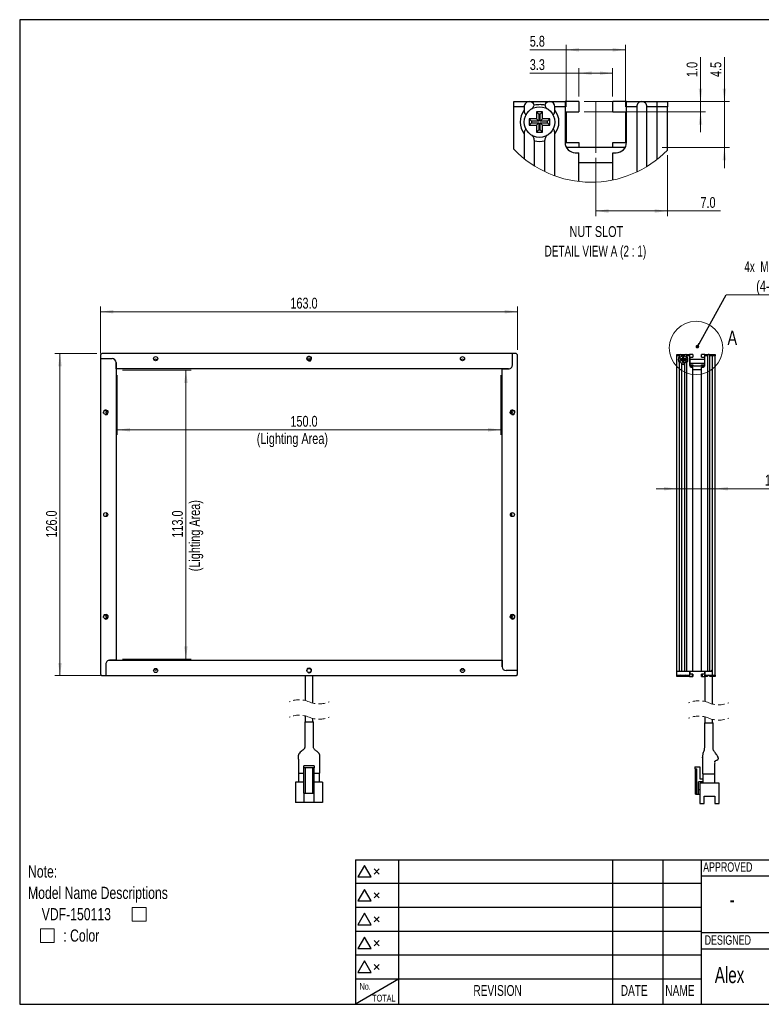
# Model space of a CAD drawing. Header units: millimetres. Extents: x 6 to 294, y 6 to 202.
# Tile 1 of 4: x 6 to 151, y 6 to 199. Entities that reach past the tile are written whole.
import ezdxf

# ---------------------------------------------------------------- set-up
doc = ezdxf.new("R2010")
doc.units = ezdxf.units.MM
doc.linetypes.add('CENTERX2', pattern=[20.32, 12.7, -2.54, 2.54, -2.54])
doc.linetypes.add('HIDDEN', pattern=[1.905, 1.27, -0.635])
doc.styles.add('SLDTEXTSTYLE0', font='TXT', dxfattribs={"width": 0.75})
doc.styles.add('SLDTEXTSTYLE1', font='TXT', dxfattribs={"width": 0.7})
doc.styles.add('SLDTEXTSTYLE6', font='TXT', dxfattribs={"width": 0.683333})
doc.styles.add('SLDTEXTSTYLE7', font='TXT', dxfattribs={"width": 0.690476})
doc.dimstyles.new('SLDDIMSTYLE0', dxfattribs={"dimtxt": 2.116667, "dimasz": 2.5, "dimexe": 0, "dimexo": 0.0625, "dimgap": 0.529167, "dimtad": 1, "dimdec": 1, "dimlfac": 2, "dimrnd": 1e-09, "dimzin": 4, "dimdsep": 46, "dimtxsty": 'SLDTEXTSTYLE0', "dimsah": 1, "dimcen": 0.09, "dimadec": 0, "dimazin": 1, "dimtfac": 1, "dimtdec": 1, "dimtofl": 0, "dimtmove": 0, "dimatfit": 3, "dimfxl": 1, "dimfrac": 2, "dimtolj": 1, "dimtzin": 12, "dimarcsym": 0})
doc.dimstyles.new('SLDDIMSTYLE1', dxfattribs={"dimtxt": 2.116667, "dimasz": 2.5, "dimexe": 0, "dimexo": 0.0625, "dimgap": 0.529167, "dimtad": 1, "dimdec": 1, "dimlfac": 2, "dimrnd": 1e-09, "dimzin": 4, "dimdsep": 46, "dimtxsty": 'SLDTEXTSTYLE0', "dimsah": 1, "dimcen": 0.09, "dimadec": 0, "dimazin": 1, "dimtfac": 1, "dimtdec": 1, "dimtmove": 0, "dimatfit": 0, "dimfxl": 1, "dimfrac": 2, "dimtolj": 1, "dimtzin": 12, "dimarcsym": 0})
doc.dimstyles.new('SLDDIMSTYLE2', dxfattribs={"dimtxt": 0.18, "dimasz": 0.7, "dimexe": 0, "dimexo": 0.0625, "dimgap": 0, "dimtad": 0, "dimtih": 1, "dimtoh": 1, "dimdec": 0, "dimrnd": 1e-09, "dimzin": 0, "dimdsep": 46, "dimtxsty": 'Standard', "dimblk1": 'DOT', "dimblk2": 'DOT', "dimsah": 1, "dimcen": 0.09, "dimadec": 0, "dimazin": 0, "dimtfac": 0.7, "dimtdec": 0, "dimtofl": 0, "dimtmove": 0, "dimatfit": 3, "dimldrblk": 'DOT', "dimfxl": 1, "dimfrac": 2, "dimtolj": 1, "dimtzin": 0, "dimarcsym": 0})
doc.dimstyles.new('SLDDIMSTYLE4', dxfattribs={"dimtxt": 2.116667, "dimasz": 2.5, "dimexe": 0, "dimexo": 0.0625, "dimgap": 0.529167, "dimtad": 1, "dimdec": 1, "dimlfac": 0.5, "dimrnd": 1e-09, "dimzin": 12, "dimdsep": 46, "dimtxsty": 'SLDTEXTSTYLE0', "dimsah": 1, "dimcen": 0.09, "dimadec": 0, "dimazin": 3, "dimtfac": 1, "dimtdec": 1, "dimtofl": 0, "dimtmove": 0, "dimatfit": 3, "dimfxl": 1, "dimfrac": 2, "dimtolj": 1, "dimtzin": 12, "dimarcsym": 0})
doc.dimstyles.new('SLDDIMSTYLE5', dxfattribs={"dimtxt": 2.116667, "dimasz": 2.5, "dimexe": 0, "dimexo": 0.0625, "dimgap": 0.529167, "dimtad": 1, "dimdec": 1, "dimlfac": 0.5, "dimrnd": 1e-09, "dimzin": 4, "dimdsep": 46, "dimtxsty": 'SLDTEXTSTYLE0', "dimsah": 1, "dimcen": 0.09, "dimadec": 0, "dimazin": 1, "dimtfac": 1, "dimtdec": 1, "dimtofl": 0, "dimtmove": 0, "dimatfit": 3, "dimfxl": 1, "dimfrac": 2, "dimtolj": 1, "dimtzin": 12, "dimarcsym": 0})
doc.dimstyles.new('SLDDIMSTYLE6', dxfattribs={"dimtxt": 2.116667, "dimasz": 2.5, "dimexe": 0, "dimexo": 0.0625, "dimgap": 0.529167, "dimtad": 1, "dimdec": 1, "dimlfac": 0.5, "dimrnd": 1e-09, "dimzin": 12, "dimdsep": 46, "dimtxsty": 'SLDTEXTSTYLE0', "dimsah": 1, "dimcen": 0.09, "dimadec": 0, "dimazin": 3, "dimtfac": 1, "dimtdec": 1, "dimtmove": 0, "dimatfit": 0, "dimfxl": 1, "dimfrac": 2, "dimtolj": 1, "dimtzin": 12, "dimarcsym": 0})
doc.dimstyles.new('SLDDIMSTYLE7', dxfattribs={"dimtxt": 2.116667, "dimasz": 2.5, "dimexe": 0, "dimexo": 0.0625, "dimgap": 0.529167, "dimtad": 1, "dimdec": 1, "dimlfac": 0.5, "dimrnd": 1e-09, "dimzin": 4, "dimdsep": 46, "dimtxsty": 'SLDTEXTSTYLE0', "dimsah": 1, "dimcen": 0.09, "dimadec": 0, "dimazin": 1, "dimtfac": 1, "dimtdec": 1, "dimtmove": 0, "dimatfit": 0, "dimfxl": 1, "dimfrac": 2, "dimtolj": 1, "dimtzin": 12, "dimarcsym": 0})

# ---------------------------------------------------------------- blocks, each defined once
blk = doc.blocks.new('SW_SYMBOL_AWLD_SQR')
at = {"color": 0, "linetype": 'Continuous', "lineweight": 0}
for p, q in [((1600, 1600), (0, 1600)), ((0, 1600), (0, 0)), ((1600, 0), (1600, 1600)), ((0, 0), (1600, 0))]:
    blk.add_line(p, q, dxfattribs=at)
blk = doc.blocks.new('SW_NOTE_1')
at = {"color": 0, "linetype": 'Continuous', "lineweight": 0, "xscale": 0.0016898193, "yscale": 0.0016898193, "zscale": 0.0016898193}
for p in [(20.38, -7.85), (2.44, -12.03)]:
    blk.add_blockref('SW_SYMBOL_AWLD_SQR', p, dxfattribs=at)
at = {"color": 0, "linetype": 'Continuous', "lineweight": 0, "attachment_point": 1, "style": 'SLDTEXTSTYLE0'}
for s, insert, char_height in [('Note:', (0, 3.07), 2.381), ('Model Name Descriptions', (0, -1.11), 2.3813), ('VDF-150113', (2.68, -5.28), 2.381), (': Color', (6.9, -9.46), 2.381)]:
    blk.add_mtext(s, dxfattribs=dict(at, insert=insert, char_height=char_height))
blk = doc.blocks.new('_D')
at = {"color": 7, "linetype": 'Continuous', "lineweight": 18}
for p, q in [((24.98, 129.49), (24.98, 117.82)), ((99.98, 129.49), (99.98, 117.82)), ((99.98, 118.82), (24.98, 118.82))]:
    blk.add_line(p, q, dxfattribs=at)
for points in [[(24.98, 118.82), (27.48, 118.47), (27.48, 119.17)], [(99.98, 118.82), (97.48, 119.17), (97.48, 118.47)]]:
    blk.add_solid(points, dxfattribs=at)
at = {"color": 7, "linetype": 'Continuous', "lineweight": 18, "attachment_point": 1, "style": 'SLDTEXTSTYLE0'}
for s, insert, char_height in [('150.0', (58.83, 121.55), 2.117), ('(Lighting Area)', (52.25, 118.18), 2.1167)]:
    blk.add_mtext(s, dxfattribs=dict(at, insert=insert, char_height=char_height))
blk = doc.blocks.new('_D_1')
at = {"color": 7, "linetype": 'Continuous', "lineweight": 18}
for p, q in [((25.98, 130.49), (39.4, 130.49)), ((38.4, 130.49), (38.4, 73.99)), ((25.98, 73.99), (39.4, 73.99))]:
    blk.add_line(p, q, dxfattribs=at)
for points in [[(38.4, 130.49), (38.05, 127.99), (38.75, 127.99)], [(38.4, 73.99), (38.75, 76.49), (38.05, 76.49)]]:
    blk.add_solid(points, dxfattribs=at)
at = {"color": 7, "linetype": 'Continuous', "lineweight": 18, "attachment_point": 1, "rotation": 90, "style": 'SLDTEXTSTYLE0'}
for s, insert, char_height in [('(Lighting Area)', (39.04, 91.15), 2.1167), ('113.0', (35.68, 97.73), 2.117)]:
    blk.add_mtext(s, dxfattribs=dict(at, insert=insert, char_height=char_height))
blk = doc.blocks.new('_D_2')
at = {"color": 7, "linetype": 'Continuous', "lineweight": 18}
for p, q in [((21.73, 133.74), (21.73, 142.92)), ((103.23, 134.49), (103.23, 142.92)), ((21.73, 141.92), (103.23, 141.92))]:
    blk.add_line(p, q, dxfattribs=at)
for points in [[(21.73, 141.92), (24.23, 141.57), (24.23, 142.27)], [(103.23, 141.92), (100.73, 142.27), (100.73, 141.57)]]:
    blk.add_solid(points, dxfattribs=at)
at = {"color": 7, "linetype": 'Continuous', "lineweight": 18, "insert": (58.83, 144.65), "char_height": 2.117, "attachment_point": 1, "style": 'SLDTEXTSTYLE0'}
blk.add_mtext('163.0', dxfattribs=at)
blk = doc.blocks.new('_D_3')
at = {"color": 7, "linetype": 'Continuous', "lineweight": 18}
for p, q in [((20.98, 133.74), (12.78, 133.74)), ((13.78, 133.74), (13.78, 70.74)), ((21.73, 70.74), (12.78, 70.74))]:
    blk.add_line(p, q, dxfattribs=at)
for points in [[(13.78, 133.74), (13.43, 131.24), (14.13, 131.24)], [(13.78, 70.74), (14.13, 73.24), (13.43, 73.24)]]:
    blk.add_solid(points, dxfattribs=at)
at = {"color": 7, "linetype": 'Continuous', "lineweight": 18, "insert": (11.05, 97.73), "char_height": 2.117, "attachment_point": 1, "rotation": 90, "style": 'SLDTEXTSTYLE0'}
blk.add_mtext('126.0', dxfattribs=at)
blk = doc.blocks.new('_D_4')
at = {"color": 7, "linetype": 'Continuous', "lineweight": 18}
for p, q in [((134.36, 107.3), (130.36, 107.3)), ((141.86, 107.3), (134.36, 107.3)), ((141.86, 107.3), (157.07, 107.3))]:
    blk.add_line(p, q, dxfattribs=at)
for points in [[(134.36, 107.3), (131.86, 107.65), (131.86, 106.95)], [(141.86, 107.3), (144.36, 106.95), (144.36, 107.65)]]:
    blk.add_solid(points, dxfattribs=at)
at = {"color": 7, "linetype": 'Continuous', "lineweight": 18, "insert": (151.59, 110.03), "char_height": 2.117, "attachment_point": 1, "style": 'SLDTEXTSTYLE0'}
blk.add_mtext('15.0', dxfattribs=at)
blk = doc.blocks.new('SW_NOTE_3')
at = {"color": 0, "linetype": 'Continuous', "lineweight": 0}
blk.add_line((20.62, 0), (0, 0), dxfattribs=at)
at = {"color": 0, "linetype": 'Continuous', "lineweight": 0, "attachment_point": 2}
for s, insert, char_height, style in [('4x  M3 Nut Slot', (10.17, 6.6), 2.1167, 'SLDTEXTSTYLE6'), ('(4-Sides)', (10.19, 2.78), 2.117, 'SLDTEXTSTYLE0')]:
    blk.add_mtext(s, dxfattribs=dict(at, insert=insert, char_height=char_height, style=style))
blk = doc.blocks.new('_DOT')
at = {"color": 0, "linetype": 'ByBlock', "lineweight": -2}
blk.add_line((-0.5, 0), (-1, 0), dxfattribs=at)
at = {"color": 0, "linetype": 'ByBlock', "const_width": 0.5}
blk.add_lwpolyline([(-0.25, 0, 1), (0.25, 0, 1)], format="xyb", close=True, dxfattribs=at)
blk = doc.blocks.new('_D_10')
at = {"color": 7, "linetype": 'Continuous', "lineweight": 18}
for p, q in [((112.73, 193.15), (105.63, 193.15)), ((112.73, 182.02), (112.73, 194.15)), ((112.73, 193.15), (124.33, 193.15)), ((124.33, 182.02), (124.33, 194.15))]:
    blk.add_line(p, q, dxfattribs=at)
for points in [[(112.73, 193.15), (115.23, 192.8), (115.23, 193.5)], [(124.33, 193.15), (121.83, 193.5), (121.83, 192.8)]]:
    blk.add_solid(points, dxfattribs=at)
at = {"color": 7, "linetype": 'Continuous', "lineweight": 18, "insert": (105.63, 195.88), "char_height": 2.117, "attachment_point": 1, "style": 'SLDTEXTSTYLE0'}
blk.add_mtext('5.8', dxfattribs=at)
blk = doc.blocks.new('_D_11')
at = {"color": 7, "linetype": 'Continuous', "lineweight": 18}
for p, q in [((115.23, 184.02), (115.23, 189.58)), ((121.83, 184.02), (121.83, 189.58)), ((115.23, 188.58), (105.63, 188.58)), ((115.23, 188.58), (121.83, 188.58))]:
    blk.add_line(p, q, dxfattribs=at)
for points in [[(115.23, 188.58), (117.73, 188.23), (117.73, 188.93)], [(121.83, 188.58), (119.33, 188.93), (119.33, 188.23)]]:
    blk.add_solid(points, dxfattribs=at)
at = {"color": 7, "linetype": 'Continuous', "lineweight": 18, "insert": (105.63, 191.31), "char_height": 2.117, "attachment_point": 1, "style": 'SLDTEXTSTYLE0'}
blk.add_mtext('3.3', dxfattribs=at)
blk = doc.blocks.new('_D_12')
at = {"color": 7, "linetype": 'Continuous', "lineweight": 18}
for p, q in [((118.53, 172.02), (118.53, 160.62)), ((132.53, 172.52), (132.53, 160.62)), ((118.53, 161.62), (132.53, 161.62)), ((132.53, 161.62), (142.9, 161.62))]:
    blk.add_line(p, q, dxfattribs=at)
for points in [[(118.53, 161.62), (121.03, 161.27), (121.03, 161.97)], [(132.53, 161.62), (130.03, 161.97), (130.03, 161.27)]]:
    blk.add_solid(points, dxfattribs=at)
at = {"color": 7, "linetype": 'Continuous', "lineweight": 18, "insert": (139, 164.35), "char_height": 2.117, "attachment_point": 1, "style": 'SLDTEXTSTYLE0'}
blk.add_mtext('7.0', dxfattribs=at)
blk = doc.blocks.new('_D_13')
at = {"color": 7, "linetype": 'Continuous', "lineweight": 18}
for p, q in [((143.68, 183.02), (143.68, 191.74)), ((116.23, 183.02), (144.68, 183.02)), ((143.68, 183.02), (143.68, 174.02)), ((131.53, 174.02), (144.68, 174.02)), ((143.68, 174.02), (143.68, 170.02))]:
    blk.add_line(p, q, dxfattribs=at)
for points in [[(143.68, 183.02), (144.03, 185.52), (143.33, 185.52)], [(143.68, 174.02), (143.33, 171.52), (144.03, 171.52)]]:
    blk.add_solid(points, dxfattribs=at)
at = {"color": 7, "linetype": 'Continuous', "lineweight": 18, "insert": (140.96, 187.83), "char_height": 2.117, "attachment_point": 1, "rotation": 90, "style": 'SLDTEXTSTYLE0'}
blk.add_mtext('4.5', dxfattribs=at)
blk = doc.blocks.new('_D_14')
at = {"color": 7, "linetype": 'Continuous', "lineweight": 18}
for p, q in [((139.01, 183.02), (139.01, 191.74)), ((116.23, 183.02), (140.01, 183.02)), ((139.01, 183.02), (139.01, 181.02)), ((116.23, 181.02), (140.01, 181.02)), ((139.01, 181.02), (139.01, 177.02))]:
    blk.add_line(p, q, dxfattribs=at)
for points in [[(139.01, 183.02), (139.36, 185.52), (138.66, 185.52)], [(139.01, 181.02), (138.66, 178.52), (139.36, 178.52)]]:
    blk.add_solid(points, dxfattribs=at)
at = {"color": 7, "linetype": 'Continuous', "lineweight": 18, "insert": (136.29, 187.83), "char_height": 2.117, "attachment_point": 1, "rotation": 90, "style": 'SLDTEXTSTYLE0'}
blk.add_mtext('1.0', dxfattribs=at)
blk = doc.blocks.new('SW_NOTE_4')
at = {"color": 0, "linetype": 'Continuous', "lineweight": 18, "attachment_point": 2}
for s, insert, char_height, style in [('NUT SLOT', (6.09, 2.73), 2.117, 'SLDTEXTSTYLE0'), ('DETAIL VIEW A (2 : 1)', (5.9, -1.09), 2.1167, 'SLDTEXTSTYLE7')]:
    blk.add_mtext(s, dxfattribs=dict(at, insert=insert, char_height=char_height, style=style))

msp = doc.modelspace()

# ---------------------------------------------------------------- linework, layer by layer
at = {"color": 7, "linetype": 'Continuous', "lineweight": 25}
for p, q in [((5.901, 199.039), (5.901, 6.453)), ((291.144, 199.039), (5.901, 199.039)), ((102.534, 183.021), (105.534, 183.021)), ((102.534, 182.021), (102.534, 183.021)), ((105.534, 183.021), (109.534, 183.021)), ((109.534, 183.021), (112.534, 183.021)), ((112.534, 183.021), (112.534, 182.021)), ((115.234, 183.021), (112.534, 183.021)), ((115.234, 183.021), (115.234, 181.021)), ((121.834, 181.021), (121.834, 183.021)), ((124.534, 183.021), (121.834, 183.021)), ((124.534, 183.021), (127.534, 183.021)), ((124.534, 182.021), (124.534, 183.021)), ((127.534, 183.021), (130.534, 183.021)), ((130.534, 183.021), (132.534, 183.021)), ((130.534, 182.021), (130.534, 183.021)), ((132.534, 183.021), (132.534, 182.021)), ((102.534, 173.688), (102.534, 182.021)), ((104.534, 182.021), (102.534, 182.021)), ((104.534, 182.021), (104.534, 181.354)), ((110.534, 181.354), (110.534, 182.021)), ((112.534, 182.021), (110.534, 182.021)), ((112.534, 182.021), (112.534, 175.021)), ((126.534, 182.021), (124.534, 182.021)), ((124.534, 175.021), (124.534, 182.021)), ((126.534, 182.021), (126.534, 169.252)), ((128.534, 170.333), (128.534, 182.021)), ((130.534, 182.021), (128.534, 182.021)), ((132.534, 182.021), (130.534, 182.021)), ((130.534, 171.725), (130.534, 182.021)), ((132.534, 173.518), (132.534, 182.021)), ((106.934, 179.621), (105.534, 179.621)), ((105.534, 179.621), (105.534, 178.421)), ((105.979, 179.176), (105.534, 179.621)), ((105.979, 179.176), (105.979, 178.866)), ((107.379, 179.176), (105.979, 179.176)), ((108.134, 181.021), (106.934, 181.021)), ((106.934, 181.021), (106.934, 179.621)), ((107.379, 180.576), (106.934, 181.021)), ((107.379, 179.176), (106.934, 179.621)), ((107.689, 180.576), (107.379, 180.576)), ((107.379, 180.576), (107.379, 179.176)), ((107.689, 180.576), (108.134, 181.021)), ((107.689, 179.176), (107.689, 180.576)), ((107.689, 179.176), (108.134, 179.621)), ((109.089, 179.176), (107.689, 179.176)), ((108.134, 179.621), (108.134, 181.021)), ((109.534, 179.621), (108.134, 179.621)), ((109.089, 179.176), (109.534, 179.621)), ((109.089, 178.866), (109.089, 179.176)), ((109.534, 178.421), (109.534, 179.621)), ((112.734, 181.021), (112.734, 175.021)), ((112.734, 181.021), (115.234, 181.021)), ((121.834, 181.021), (124.334, 181.021)), ((124.334, 181.021), (124.334, 175.021)), ((105.979, 178.866), (105.534, 178.421)), ((105.534, 178.421), (106.934, 178.421)), ((105.979, 178.866), (107.379, 178.866)), ((107.379, 178.866), (106.934, 178.421)), ((106.934, 178.421), (106.934, 177.021)), ((107.379, 177.466), (106.934, 177.021)), ((107.379, 178.866), (107.379, 177.466)), ((107.379, 177.466), (107.689, 177.466)), ((107.689, 177.466), (107.689, 178.866)), ((107.689, 178.866), (108.134, 178.421)), ((107.689, 178.866), (109.089, 178.866)), ((107.689, 177.466), (108.134, 177.021)), ((108.134, 177.021), (108.134, 178.421)), ((108.134, 178.421), (109.534, 178.421)), ((109.089, 178.866), (109.534, 178.421)), ((104.534, 176.689), (104.534, 171.856)), ((106.534, 170.434), (106.534, 175.355)), ((106.934, 177.021), (108.134, 177.021)), ((108.534, 175.355), (108.534, 169.33)), ((110.534, 168.49), (110.534, 176.689)), ((112.734, 175.021), (115.234, 175.021)), ((115.234, 175.021), (115.234, 174.021)), ((121.834, 174.021), (115.234, 174.021)), ((121.834, 174.021), (121.834, 175.021)), ((121.834, 175.021), (124.334, 175.021)), ((114.534, 173.021), (115.234, 173.021)), ((115.234, 167.389), (115.234, 173.021)), ((121.834, 167.683), (121.834, 173.021)), ((121.834, 173.021), (122.534, 173.021)), ((121.834, 171.021), (115.234, 171.021)), ((21.981, 133.738), (21.731, 133.488)), ((21.731, 133.488), (21.731, 132.738)), ((102.231, 133.738), (21.981, 133.738)), ((102.981, 133.738), (102.231, 133.738)), ((102.231, 131.488), (102.231, 133.738)), ((103.231, 133.488), (102.981, 133.738)), ((103.231, 71.738), (103.231, 133.488)), ((134.361, 133.552), (135.111, 133.552)), ((134.361, 133.302), (134.361, 133.552)), ((134.361, 71.552), (134.361, 133.302)), ((134.861, 133.302), (134.361, 133.302)), ((134.861, 133.302), (134.861, 133.136)), ((135.111, 133.552), (136.111, 133.552)), ((135.761, 133.052), (135.461, 133.052)), ((135.461, 133.052), (135.461, 132.702)), ((135.572, 132.941), (135.461, 133.052)), ((135.65, 132.941), (135.572, 132.941)), ((135.572, 132.941), (135.572, 132.591)), ((135.65, 132.941), (135.761, 133.052)), ((135.65, 132.591), (135.65, 132.941)), ((135.761, 132.702), (135.761, 133.052)), ((136.111, 133.552), (136.861, 133.552)), ((136.361, 133.136), (136.361, 133.302)), ((136.861, 133.302), (136.361, 133.302)), ((136.861, 133.552), (136.861, 133.302)), ((137.536, 133.552), (136.861, 133.552)), ((136.861, 133.302), (136.861, 131.552)), ((136.911, 133.052), (136.911, 131.552)), ((136.911, 133.052), (137.536, 133.052)), ((137.536, 133.552), (137.536, 133.052)), ((139.186, 133.052), (139.186, 133.552)), ((139.861, 133.552), (139.186, 133.552)), ((139.186, 133.052), (139.811, 133.052)), ((139.811, 133.052), (139.811, 131.552)), ((139.861, 133.552), (140.611, 133.552)), ((139.861, 133.302), (139.861, 133.552)), ((140.361, 133.302), (139.861, 133.302)), ((139.861, 131.552), (139.861, 133.302)), ((140.361, 133.302), (140.361, 71.552)), ((140.611, 133.552), (141.361, 133.552)), ((140.861, 71.552), (140.861, 133.302)), ((141.361, 133.302), (140.861, 133.302)), ((141.361, 133.552), (141.861, 133.552)), ((141.361, 133.302), (141.361, 133.552)), ((141.861, 133.302), (141.361, 133.302)), ((141.361, 70.802), (141.361, 133.302)), ((141.361, 71.952), (141.361, 133.302)), ((141.861, 133.552), (141.861, 133.302)), ((141.861, 70.802), (141.861, 133.302)), ((21.731, 132.738), (23.981, 132.738)), ((21.731, 132.738), (21.731, 70.988)), ((24.731, 131.988), (24.731, 73.738)), ((24.731, 130.738), (24.731, 131.988)), ((134.861, 131.969), (134.861, 71.552)), ((135.461, 132.702), (135.111, 132.702)), ((135.111, 132.702), (135.111, 132.402)), ((135.222, 132.591), (135.111, 132.702)), ((135.222, 132.514), (135.111, 132.402)), ((135.111, 132.402), (135.461, 132.402)), ((135.572, 132.591), (135.222, 132.591)), ((135.222, 132.591), (135.222, 132.514)), ((135.222, 132.514), (135.572, 132.514)), ((135.361, 71.552), (135.361, 131.636)), ((135.572, 132.591), (135.461, 132.702)), ((135.572, 132.514), (135.461, 132.402)), ((135.461, 132.402), (135.461, 132.052)), ((135.572, 132.164), (135.461, 132.052)), ((135.461, 132.052), (135.761, 132.052)), ((135.572, 132.514), (135.572, 132.164)), ((135.572, 132.164), (135.65, 132.164)), ((135.65, 132.591), (135.761, 132.702)), ((136, 132.591), (135.65, 132.591)), ((135.65, 132.164), (135.65, 132.514)), ((135.65, 132.514), (135.761, 132.402)), ((135.65, 132.514), (136, 132.514)), ((135.65, 132.164), (135.761, 132.052)), ((136.111, 132.702), (135.761, 132.702)), ((135.761, 132.052), (135.761, 132.402)), ((135.761, 132.402), (136.111, 132.402)), ((135.861, 131.636), (135.861, 71.552)), ((136, 132.591), (136.111, 132.702)), ((136, 132.514), (136, 132.591)), ((136, 132.514), (136.111, 132.402)), ((136.111, 132.402), (136.111, 132.702)), ((136.361, 71.552), (136.361, 131.969)), ((137.536, 132.552), (136.911, 132.552)), ((136.911, 131.552), (137.536, 131.552)), ((137.361, 131.052), (137.536, 131.052)), ((139.186, 132.552), (137.536, 132.552)), ((137.536, 131.552), (137.536, 131.302)), ((139.186, 131.302), (137.536, 131.302)), ((137.536, 71.552), (137.536, 131.052)), ((139.811, 132.552), (139.186, 132.552)), ((139.186, 131.302), (139.186, 131.552)), ((139.186, 131.552), (139.811, 131.552)), ((139.186, 71.552), (139.186, 131.052)), ((139.186, 131.052), (139.361, 131.052)), ((101.481, 130.738), (24.731, 130.738)), ((100.231, 72.488), (100.231, 130.738)), ((100.231, 130.738), (101.481, 130.738)), ((139.186, 130.552), (137.536, 130.552)), ((24.731, 73.738), (23.481, 73.738)), ((23.481, 73.738), (100.231, 73.738)), ((100.231, 73.738), (100.231, 72.488)), ((22.731, 72.988), (22.731, 70.738)), ((103.231, 71.738), (100.981, 71.738)), ((103.231, 70.988), (103.231, 71.738)), ((134.861, 71.552), (134.361, 71.552)), ((134.361, 70.802), (134.361, 71.552)), ((136.861, 71.552), (134.361, 71.552)), ((135.861, 71.552), (135.361, 71.552)), ((137.536, 71.552), (136.361, 71.552)), ((136.861, 71.552), (136.861, 70.802)), ((136.911, 71.552), (136.911, 71.052)), ((139.186, 71.552), (137.536, 71.552)), ((140.361, 71.552), (139.186, 71.552)), ((139.811, 71.552), (139.811, 71.052)), ((141.361, 71.552), (139.861, 71.552)), ((139.861, 71.552), (139.861, 70.802)), ((140.961, 71.552), (140.861, 71.552)), ((140.961, 71.552), (141.361, 71.952)), ((141.361, 70.802), (141.361, 71.552)), ((21.731, 70.988), (21.981, 70.738)), ((21.981, 70.738), (22.731, 70.738)), ((22.731, 70.738), (102.981, 70.738)), ((61.731, 70.738), (61.731, 65.861)), ((63.231, 65.368), (63.231, 70.738)), ((102.981, 70.738), (103.231, 70.988)), ((134.361, 70.802), (135.111, 70.802)), ((134.361, 70.552), (134.361, 70.802)), ((134.861, 70.552), (134.361, 70.552)), ((135.611, 70.552), (134.861, 70.552)), ((135.611, 70.652), (134.882, 70.652)), ((134.961, 70.752), (134.911, 70.702)), ((135.111, 70.802), (136.111, 70.802)), ((136.34, 70.652), (135.611, 70.652)), ((136.361, 70.552), (135.611, 70.552)), ((136.111, 70.802), (136.861, 70.802)), ((136.311, 70.702), (136.261, 70.752)), ((136.861, 70.552), (136.361, 70.552)), ((136.861, 70.802), (136.861, 70.552)), ((136.861, 70.552), (137.361, 70.552)), ((137.361, 71.052), (136.911, 71.052)), ((137.361, 71.052), (137.361, 70.552)), ((137.536, 71.052), (137.361, 71.052)), ((137.361, 70.552), (137.536, 70.552)), ((137.536, 71.052), (137.536, 70.552)), ((139.186, 70.552), (139.186, 71.052)), ((139.361, 71.052), (139.186, 71.052)), ((139.186, 70.552), (139.361, 70.552)), ((139.361, 71.052), (139.361, 70.552)), ((139.811, 71.052), (139.361, 71.052)), ((139.361, 70.552), (139.861, 70.552)), ((139.861, 70.802), (140.611, 70.802)), ((139.861, 70.552), (139.861, 70.802)), ((139.861, 70.552), (139.861, 65.675)), ((140.361, 70.552), (139.861, 70.552)), ((140.611, 70.802), (141.361, 70.802)), ((141.361, 70.552), (140.861, 70.552)), ((141.361, 70.802), (141.861, 70.802)), ((141.361, 70.552), (141.361, 70.802)), ((141.361, 65.183), (141.361, 70.552)), ((141.861, 70.552), (141.361, 70.552)), ((141.861, 70.802), (141.861, 70.552)), ((61.631, 61.692), (63.331, 61.692)), ((61.731, 62.861), (61.731, 61.692)), ((63.231, 61.692), (63.231, 62.368)), ((139.861, 62.675), (139.861, 61.507)), ((141.361, 61.507), (141.361, 62.183)), ((139.761, 61.507), (141.461, 61.507)), ((142.253, 54.215), (142.29, 54.234)), ((63.481, 53.117), (61.481, 53.117)), ((61.481, 52.717), (61.481, 53.117)), ((63.481, 52.717), (61.481, 52.717)), ((61.481, 47.767), (61.481, 52.717)), ((61.731, 52.717), (61.731, 47.767)), ((63.231, 47.767), (63.231, 52.717)), ((63.481, 53.117), (63.481, 52.717)), ((63.481, 47.767), (63.481, 52.717)), ((137.886, 52.932), (137.886, 52.532)), ((137.886, 52.932), (138.886, 52.932)), ((137.886, 52.532), (138.286, 52.532)), ((138.036, 47.582), (138.036, 52.532)), ((138.286, 47.582), (138.286, 52.532)), ((138.886, 52.932), (138.886, 50.582)), ((60.381, 51.692), (60.631, 51.692)), ((60.481, 49.917), (60.481, 51.692)), ((60.631, 51.692), (61.481, 51.692)), ((63.481, 51.692), (64.331, 51.692)), ((64.331, 51.692), (64.581, 51.692)), ((64.481, 51.692), (64.481, 49.917)), ((138.886, 50.582), (139.486, 50.582)), ((139.386, 51.507), (139.636, 51.507)), ((139.486, 51.507), (139.486, 49.732)), ((139.636, 51.507), (141.586, 51.507)), ((141.586, 51.507), (141.836, 51.507)), ((141.736, 51.507), (141.736, 49.732)), ((59.856, 49.917), (59.856, 45.917)), ((61.481, 49.917), (59.856, 49.917)), ((65.106, 49.917), (63.481, 49.917)), ((65.106, 49.917), (65.106, 45.917)), ((139.486, 49.982), (138.636, 49.982)), ((138.636, 47.582), (138.636, 49.982)), ((138.886, 48.382), (138.636, 48.382)), ((138.886, 49.732), (138.886, 45.732)), ((142.636, 49.732), (138.886, 49.732)), ((142.636, 45.732), (142.636, 49.732)), ((61.481, 47.767), (61.731, 47.767)), ((61.481, 47.767), (61.481, 45.917)), ((61.731, 47.767), (63.231, 47.767)), ((63.231, 47.767), (63.481, 47.767)), ((63.481, 45.917), (63.481, 47.767)), ((138.036, 47.582), (138.286, 47.582)), ((138.286, 47.582), (138.636, 47.582)), ((138.636, 47.582), (138.836, 47.582)), ((138.886, 47.632), (138.836, 47.582)), ((139.723, 47.132), (141.798, 47.132)), ((139.723, 45.732), (139.723, 47.132)), ((141.798, 47.132), (141.798, 45.732)), ((61.481, 45.917), (59.856, 45.917)), ((63.481, 45.917), (61.481, 45.917)), ((65.106, 45.917), (63.481, 45.917)), ((138.886, 45.732), (139.723, 45.732)), ((141.798, 45.732), (142.636, 45.732)), ((71.558, 34.72), (71.558, 6.453)), ((71.558, 34.72), (139.144, 34.72)), ((79.944, 34.72), (79.944, 6.453)), ((121.788, 34.72), (121.788, 6.453)), ((131.644, 34.72), (131.644, 6.453)), ((139.144, 34.72), (139.144, 6.453)), ((139.144, 34.72), (291.144, 34.72)), ((73.31, 33.604), (72.016, 31.364)), ((74.603, 31.364), (73.31, 33.604)), ((75.185, 31.93), (76.185, 32.93)), ((75.185, 32.93), (76.185, 31.93)), ((72.016, 31.364), (74.603, 31.364)), ((291.144, 31.52), (139.144, 31.52)), ((79.944, 30.053), (71.558, 30.053)), ((73.31, 28.934), (72.016, 26.694)), ((74.603, 26.694), (73.31, 28.934)), ((91.144, 30.053), (79.944, 30.053)), ((102.344, 30.053), (91.144, 30.053)), ((139.144, 30.053), (102.344, 30.053)), ((75.185, 27.26), (76.185, 28.26)), ((75.185, 28.26), (76.185, 27.26)), ((79.944, 25.386), (71.558, 25.386)), ((72.016, 26.694), (74.603, 26.694)), ((91.144, 25.386), (79.944, 25.386)), ((102.344, 25.386), (91.144, 25.386)), ((139.144, 25.386), (102.344, 25.386)), ((73.31, 24.264), (72.016, 22.024)), ((74.603, 22.024), (73.31, 24.264)), ((75.185, 22.59), (76.185, 23.59)), ((75.185, 23.59), (76.185, 22.59)), ((72.016, 22.024), (74.603, 22.024)), ((79.944, 20.72), (71.558, 20.72)), ((73.31, 19.594), (72.016, 17.354)), ((74.603, 17.354), (73.31, 19.594)), ((91.144, 20.72), (79.944, 20.72)), ((102.344, 20.72), (91.144, 20.72)), ((139.144, 20.72), (102.344, 20.72)), ((163.144, 20.453), (139.144, 20.453)), ((72.016, 17.354), (74.603, 17.354)), ((75.185, 17.92), (76.185, 18.92)), ((75.185, 18.92), (76.185, 17.92)), ((79.944, 16.053), (71.558, 16.053)), ((91.144, 16.053), (79.944, 16.053)), ((102.344, 16.053), (91.144, 16.053)), ((139.144, 16.053), (102.344, 16.053)), ((163.144, 17.253), (139.144, 17.253)), ((73.31, 14.924), (72.016, 12.684)), ((74.603, 12.684), (73.31, 14.924)), ((75.185, 13.25), (76.185, 14.25)), ((75.185, 14.25), (76.185, 13.25)), ((72.016, 12.684), (74.603, 12.684)), ((79.944, 11.386), (71.558, 11.386)), ((79.944, 11.386), (71.558, 6.453)), ((91.144, 11.386), (79.944, 11.386)), ((102.344, 11.386), (91.144, 11.386)), ((139.144, 11.386), (102.344, 11.386)), ((5.901, 6.453), (291.144, 6.453))]:
    msp.add_line(p, q, dxfattribs=at)
at = {"color": 7, "linetype": 'CENTERX2', "lineweight": 18}
msp.add_line((118.534, 183.021), (118.534, 173.021), dxfattribs=at)
at = {"color": 8, "linetype": 'Continuous', "lineweight": 25}
for p, q in [((115.234, 174.021), (112.802, 174.021)), ((124.266, 174.021), (121.834, 174.021)), ((139.811, 131.802), (136.911, 131.802)), ((137.536, 131.302), (136.928, 131.302)), ((139.794, 131.302), (139.186, 131.302))]:
    msp.add_line(p, q, dxfattribs=at)
at = {"color": 7, "linetype": 'Continuous', "lineweight": 0}
for p, q in [((62.847, 132.578), (62.834, 132.591)), ((22.891, 122.604), (22.877, 122.591)), ((102.071, 121.871), (102.084, 121.884)), ((22.891, 82.604), (22.877, 82.591)), ((102.071, 81.871), (102.084, 81.884))]:
    msp.add_line(p, q, dxfattribs=at)
at = {"color": 7, "linetype": 'Continuous', "lineweight": 25}
for centre, radius in [((107.534, 179.021), 3), ((32.481, 132.738), 0.4), ((62.481, 132.738), 0.4), ((92.481, 132.738), 0.4), ((135.611, 132.552), 0.75), ((22.731, 122.238), 0.4), ((102.231, 122.238), 0.4), ((22.731, 102.238), 0.4), ((102.231, 102.238), 0.4), ((22.731, 82.238), 0.4), ((102.231, 82.238), 0.4), ((32.481, 71.738), 0.4), ((62.481, 71.738), 0.4), ((92.481, 71.738), 0.4)]:
    msp.add_circle(centre, radius, dxfattribs=at)
at = {"color": 7, "linetype": 'Continuous', "lineweight": 18}
msp.add_circle((138.132, 134.833), 5.223, dxfattribs=at)
at = {"color": 7, "linetype": 'Continuous', "lineweight": 25}
for centre, radius, start, end in [((105.534, 182.021), 1, 89.9997, 180.00041), ((105.534, 182.021), 1, 18.57778, 90.0003), ((109.534, 182.021), 1, 89.99952, 161.42235), ((109.534, 182.021), 1, 359.99995, 89.99995), ((127.534, 182.021), 1, 89.9997, 180.00041), ((127.534, 182.021), 1, 359.99959, 90.0003), ((107.534, 179.021), 3.8, 142.13635, 217.86365), ((107.534, 179.021), 3.8, 322.13639, 37.86361), ((107.534, 179.021), 3.8, 254.74335, 285.25665), ((114.534, 175.021), 2, 180.00028, 269.9996), ((122.534, 175.021), 2, 270.00039, 359.99972), ((135.611, 132.552), 0.95, 142.13643, 217.86357), ((135.111, 133.302), 0.25, 90.00008, 180.00003), ((135.111, 133.302), 0.25, 18.57781, 90.00032), ((136.111, 133.302), 0.25, 90.00052, 161.42135), ((136.111, 133.302), 0.25, 359.99987, 90.00003), ((135.611, 132.552), 0.95, 322.13635, 37.86365), ((140.611, 133.302), 0.25, 89.99968, 180.00043), ((140.611, 133.302), 0.25, 359.99984, 90), ((23.981, 131.988), 0.75, 0.00067, 89.99933), ((32.481, 132.238), 0.4, 89.99913, 141.3183), ((32.481, 132.238), 0.4, 38.683, 89.99957), ((62.481, 132.238), 0.4, 89.99928, 141.31818), ((62.481, 132.238), 0.4, 38.68273, 89.99982), ((92.481, 132.238), 0.4, 89.99959, 141.31784), ((92.481, 132.238), 0.4, 38.683, 89.99957), ((101.481, 131.488), 0.75, 269.99998, 0.00002), ((135.611, 132.552), 0.95, 254.74336, 285.25664), ((137.361, 131.552), 0.5, 180.00021, 269.99968), ((139.361, 131.552), 0.5, 270.00039, 359.99974), ((23.231, 122.238), 0.4, 128.683, 179.99957), ((23.231, 122.238), 0.4, 180.00179, 231.31564), ((101.731, 122.238), 0.4, 0.00088, 51.31655), ((101.731, 122.238), 0.4, 308.683, 359.99957), ((23.231, 102.238), 0.4, 128.683, 179.99957), ((23.231, 102.238), 0.4, 180.00133, 231.3161), ((101.731, 102.238), 0.4, 0.00133, 51.3161), ((101.731, 102.238), 0.4, 308.683, 359.99957), ((23.231, 82.238), 0.4, 128.683, 179.99957), ((23.231, 82.238), 0.4, 180.00133, 231.3161), ((101.731, 82.238), 0.4, 0.00179, 51.31564), ((101.731, 82.238), 0.4, 308.683, 359.99957), ((23.481, 72.988), 0.75, 89.99998, 180.0002), ((32.481, 72.238), 0.4, 218.68304, 269.99897), ((32.481, 72.238), 0.4, 270.00054, 321.31745), ((92.481, 72.238), 0.4, 218.68304, 269.99897), ((92.481, 72.238), 0.4, 270.00008, 321.3179), ((100.981, 72.488), 0.75, 180.00057, 269.99958), ((135.111, 70.552), 0.25, 89.99981, 180.00029), ((135.111, 70.552), 0.25, 18.57926, 90.00006), ((136.111, 70.552), 0.25, 90.00008, 161.4206), ((136.111, 70.552), 0.25, 359.99933, 90.00056), ((140.611, 70.552), 0.25, 89.99968, 180.00043), ((140.611, 70.552), 0.25, 359.99949, 90.00035)]:
    msp.add_arc(centre, radius, start, end, dxfattribs=at)
at = {"color": 7, "linetype": 'Continuous', "lineweight": 18}
msp.add_arc((117.616, 188.144), 20.892, 223.78607, 315.56541, dxfattribs=at)
at = {"color": 7, "linetype": 'Continuous', "lineweight": 0}
for centre, start, end in [((62.481, 132.738), 254.99758, 194.99956), ((62.481, 132.238), 45.00002, 137.15623), ((22.731, 122.238), 254.99985, 194.99999), ((23.231, 122.238), 135.00198, 194.99929), ((102.231, 122.238), 254.9949, 194.99889), ((101.731, 122.238), 314.98713, 47.16125), ((22.731, 82.238), 254.99988, 194.99995), ((23.231, 82.238), 135.00148, 194.9996), ((102.231, 82.238), 254.99494, 194.99885), ((101.731, 82.238), 314.98996, 47.15841), ((62.481, 71.738), 254.99747, 194.99937)]:
    msp.add_arc(centre, 0.5, start, end, dxfattribs=at)
at = {"color": 7, "linetype": 'HIDDEN', "lineweight": 18}
for centre, start, end in [((60.518, 60.904), 67.38014, 112.61986), ((64.443, 70.324), 247.38014, 292.61986), ((138.648, 60.719), 67.38014, 112.61986), ((142.573, 70.139), 247.38014, 292.61986), ((60.518, 57.904), 67.38014, 112.61986), ((64.443, 67.324), 247.38014, 292.61986), ((138.648, 57.719), 67.38014, 112.61986), ((142.573, 67.139), 247.38014, 292.61986)]:
    msp.add_arc(centre, 5.103, start, end, dxfattribs=at)
at = {"color": 7, "linetype": 'Continuous', "lineweight": 25}
for points, knots in [([(104.534, 181.354), (104.536, 181.274), (104.54, 181.115), (104.573, 180.907), (104.625, 180.736), (104.679, 180.63), (104.734, 180.568), (104.775, 180.536), (104.823, 180.515), (104.874, 180.509), (104.926, 180.515), (104.976, 180.529), (105.007, 180.545), (105.024, 180.553)], [0, 0, 0, 0, 0.2108119, 0.4188249, 0.5519819, 0.6817666, 0.7270451, 0.7721516, 0.8164537, 0.8639616, 0.9059402, 0.9516465, 1, 1, 1, 1]), ([(106.056, 181.573), (106.113, 181.649), (106.232, 181.807), (106.383, 182.061), (106.449, 182.248), (106.482, 182.34)], [0, 0, 0, 0, 0.3247531, 0.6701372, 1, 1, 1, 1]), ([(108.586, 182.34), (108.298, 182.375), (107.598, 182.461), (106.896, 182.385), (106.482, 182.34)], [0, 0, 0, 0, 0.4108152, 1, 1, 1, 1]), ([(108.586, 182.34), (108.592, 182.32), (108.626, 182.21), (108.716, 182.009), (108.86, 181.77), (108.973, 181.625), (109.023, 181.562)], [0, 0, 0, 0, 0.0700973, 0.384975, 0.7318795, 1, 1, 1, 1]), ([(110.108, 180.526), (110.115, 180.524), (110.138, 180.515), (110.179, 180.51), (110.228, 180.512), (110.276, 180.527), (110.32, 180.556), (110.369, 180.606), (110.416, 180.68), (110.477, 180.831), (110.524, 181.059), (110.531, 181.253), (110.534, 181.354)], [0, 0, 0, 0, 0.0210524, 0.0692491, 0.1137041, 0.1578988, 0.2082401, 0.2609498, 0.3536462, 0.4525793, 0.7183512, 1, 1, 1, 1]), ([(105.007, 177.496), (105.001, 177.5), (104.965, 177.522), (104.891, 177.537), (104.786, 177.521), (104.68, 177.427), (104.555, 177.15), (104.543, 176.885), (104.534, 176.689)], [0, 0, 0, 0, 0.0184387, 0.11207, 0.1963612, 0.2944521, 0.4773014, 1, 1, 1, 1]), ([(110.534, 176.689), (110.526, 176.847), (110.514, 177.104), (110.417, 177.39), (110.296, 177.513), (110.193, 177.539), (110.105, 177.522), (110.06, 177.495), (110.044, 177.485)], [0, 0, 0, 0, 0.4189621, 0.6811435, 0.771303, 0.8624569, 0.9499801, 1, 1, 1, 1]), ([(106.534, 175.355), (106.518, 175.493), (106.478, 175.828), (106.262, 176.212), (106.075, 176.433), (106.016, 176.503)], [0, 0, 0, 0, 0.322403, 0.7841399, 1, 1, 1, 1]), ([(108.993, 176.429), (108.942, 176.367), (108.763, 176.146), (108.576, 175.781), (108.545, 175.467), (108.534, 175.355)], [0, 0, 0, 0, 0.2044294, 0.7183046, 1, 1, 1, 1]), ([(134.861, 133.136), (134.863, 133.096), (134.866, 133.032), (134.89, 132.96), (134.92, 132.93), (134.946, 132.923), (134.969, 132.927), (134.98, 132.934), (134.984, 132.937)], [0, 0, 0, 0, 0.4172572, 0.6783713, 0.7681638, 0.8589476, 0.9461131, 1, 1, 1, 1]), ([(135.235, 133.186), (135.252, 133.206), (135.301, 133.264), (135.329, 133.336), (135.348, 133.382)], [0, 0, 0, 0, 0.3485436, 1, 1, 1, 1]), ([(135.874, 133.382), (135.802, 133.391), (135.627, 133.412), (135.451, 133.393), (135.348, 133.382)], [0, 0, 0, 0, 0.4108156, 1, 1, 1, 1]), ([(135.874, 133.382), (135.876, 133.377), (135.892, 133.325), (135.928, 133.256), (135.974, 133.202), (135.988, 133.185)], [0, 0, 0, 0, 0.0687423, 0.7161939, 1, 1, 1, 1]), ([(136.254, 132.929), (136.26, 132.927), (136.274, 132.923), (136.298, 132.928), (136.324, 132.951), (136.356, 133.02), (136.359, 133.087), (136.361, 133.136)], [0, 0, 0, 0, 0.0722895, 0.1603579, 0.2628433, 0.453884, 1, 1, 1, 1]), ([(134.979, 132.171), (134.978, 132.172), (134.969, 132.178), (134.95, 132.181), (134.924, 132.177), (134.898, 132.154), (134.866, 132.085), (134.863, 132.018), (134.861, 131.969)], [0, 0, 0, 0, 0.0184463, 0.112074, 0.196364, 0.2944556, 0.4773037, 1, 1, 1, 1]), ([(135.361, 131.636), (135.357, 131.67), (135.347, 131.754), (135.293, 131.85), (135.246, 131.905), (135.231, 131.923)], [0, 0, 0, 0, 0.3223995, 0.7841426, 1, 1, 1, 1]), ([(135.976, 131.904), (135.963, 131.889), (135.918, 131.834), (135.871, 131.742), (135.864, 131.664), (135.861, 131.636)], [0, 0, 0, 0, 0.2044298, 0.7183047, 1, 1, 1, 1]), ([(136.361, 131.969), (136.359, 132.009), (136.356, 132.073), (136.332, 132.145), (136.301, 132.175), (136.276, 132.182), (136.254, 132.178), (136.243, 132.171), (136.238, 132.168)], [0, 0, 0, 0, 0.4189619, 0.6811429, 0.7713023, 0.8624569, 0.9499802, 1, 1, 1, 1]), ([(135.874, 70.632), (135.802, 70.641), (135.627, 70.662), (135.451, 70.643), (135.348, 70.632)], [0, 0, 0, 0, 0.4108154, 1, 1, 1, 1]), ([(61.631, 61.692), (61.633, 61.189), (61.637, 60.29), (61.645, 59.106), (61.641, 58.266), (61.631, 57.684), (61.62, 57.273), (61.654, 56.913), (61.632, 56.613), (61.479, 56.349), (61.241, 56.129), (60.916, 55.897), (60.65, 55.679), (60.493, 55.471), (60.425, 55.34), (60.39, 55.236), (60.374, 55.164), (60.367, 55.122), (60.363, 55.096), (60.361, 55.074), (60.358, 55.049), (60.356, 55.02), (60.354, 54.986), (60.352, 54.932), (60.351, 54.817), (60.361, 54.664), (60.377, 54.499), (60.385, 54.359), (60.382, 54.27), (60.381, 54.225)], [0, 0, 0, 0, 0.1895281, 0.3383524, 0.4459412, 0.5056772, 0.5579812, 0.6003343, 0.6423172, 0.6680322, 0.7133162, 0.7629661, 0.8189093, 0.8418586, 0.8604354, 0.8742671, 0.8830821, 0.8882034, 0.8903435, 0.8930057, 0.8961971, 0.8999228, 0.904186, 0.9089826, 0.9201223, 0.9473733, 0.9666157, 0.9828414, 1, 1, 1, 1]), ([(64.581, 51.692), (64.581, 51.953), (64.581, 52.406), (64.581, 52.984), (64.581, 53.338), (64.581, 53.52), (64.581, 53.603), (64.581, 53.682), (64.58, 53.834), (64.581, 53.988), (64.581, 54.12), (64.581, 54.168), (64.58, 54.205), (64.58, 54.243), (64.578, 54.301), (64.577, 54.353), (64.579, 54.417), (64.583, 54.473), (64.588, 54.532), (64.593, 54.586), (64.597, 54.635), (64.602, 54.686), (64.606, 54.755), (64.61, 54.838), (64.611, 54.933), (64.606, 55.04), (64.592, 55.149), (64.565, 55.256), (64.535, 55.337), (64.499, 55.413), (64.452, 55.491), (64.386, 55.58), (64.257, 55.721), (64.049, 55.892), (63.785, 56.083), (63.55, 56.279), (63.38, 56.498), (63.309, 56.75), (63.32, 57.032), (63.342, 57.394), (63.323, 57.899), (63.319, 58.579), (63.317, 59.449), (63.326, 60.507), (63.329, 61.276), (63.331, 61.692)], [0, 0, 0, 0, 0.0744665, 0.1295685, 0.16504, 0.1755286, 0.1817218, 0.1887892, 0.1981553, 0.2250845, 0.2326584, 0.2358966, 0.2387326, 0.243311, 0.2468275, 0.2552469, 0.2582802, 0.2648877, 0.2712734, 0.2754583, 0.2802879, 0.2852571, 0.2902197, 0.2999074, 0.3090124, 0.3172665, 0.3307216, 0.3401497, 0.3486669, 0.3554832, 0.364136, 0.3746679, 0.3871737, 0.4183609, 0.4513084, 0.4804268, 0.5056496, 0.5292229, 0.5532783, 0.5860205, 0.6329068, 0.6975268, 0.780319, 0.8812804, 1, 1, 1, 1]), ([(139.761, 61.507), (139.761, 61.124), (139.762, 60.42), (139.764, 59.456), (139.765, 58.678), (139.763, 58.086), (139.763, 57.633), (139.755, 57.163), (139.786, 56.618), (139.71, 56.09), (139.536, 55.692), (139.403, 55.299), (139.367, 54.775), (139.393, 54.162), (139.388, 53.739), (139.386, 53.52)], [0, 0, 0, 0, 0.1428325, 0.2628551, 0.3596408, 0.4331829, 0.4838765, 0.5289388, 0.6085583, 0.6878674, 0.7242521, 0.7706857, 0.8421116, 0.9183314, 1, 1, 1, 1]), ([(142.479, 54.691), (142.394, 54.874), (142.248, 55.187), (141.968, 55.538), (141.739, 55.811), (141.575, 56.052), (141.466, 56.354), (141.448, 56.708), (141.47, 57.195), (141.455, 57.867), (141.456, 58.811), (141.458, 60.058), (141.46, 60.99), (141.461, 61.507)], [0, 0, 0, 0, 0.0849485, 0.1451797, 0.1887045, 0.2354089, 0.2675949, 0.3228948, 0.3832812, 0.4737501, 0.6063706, 0.782028, 1, 1, 1, 1]), ([(60.383, 54.316), (60.382, 54.295), (60.381, 54.248), (60.38, 54.139), (60.381, 53.998), (60.381, 53.823), (60.381, 53.681), (60.38, 53.558), (60.38, 53.41), (60.38, 53.166), (60.38, 52.788), (60.38, 52.283), (60.38, 51.903), (60.381, 51.692)], [0, 0, 0, 0, 0.02433475, 0.05270456, 0.12490396, 0.18619417, 0.25289638, 0.28663791, 0.32696135, 0.42189647, 0.56572738, 0.75882609, 1, 1, 1, 1]), ([(139.37, 54.691), (139.37, 54.704), (139.37, 54.732), (139.371, 54.759), (139.371, 54.772)], [0, 0, 0, 0, 0.4995248, 1, 1, 1, 1]), ([(141.836, 51.507), (141.832, 51.77), (141.826, 52.26), (141.807, 52.94), (141.835, 53.439), (141.847, 53.751), (141.8, 53.908), (141.827, 53.979), (141.839, 54.011)], [0, 0, 0, 0, 0.3146328, 0.5861889, 0.8119991, 0.9115241, 0.9593046, 1, 1, 1, 1]), ([(141.846, 54.02), (141.872, 54.042), (141.928, 54.089), (142.08, 54.147), (142.198, 54.194), (142.279, 54.227)], [0, 0, 0, 0, 0.2048717, 0.4565579, 1, 1, 1, 1]), ([(142.29, 54.232), (142.337, 54.259), (142.404, 54.297), (142.458, 54.368), (142.476, 54.403), (142.485, 54.424), (142.49, 54.441), (142.495, 54.457), (142.5, 54.48), (142.505, 54.521), (142.504, 54.611), (142.48, 54.687), (142.464, 54.738)], [0, 0, 0, 0, 0.2638208, 0.380391, 0.4371216, 0.4653995, 0.4937135, 0.522161, 0.5508132, 0.608983, 0.7304388, 1, 1, 1, 1]), ([(142.463, 54.38), (142.466, 54.384), (142.475, 54.397), (142.486, 54.422), (142.495, 54.449), (142.501, 54.471), (142.505, 54.495), (142.51, 54.54), (142.506, 54.608), (142.491, 54.677), (142.473, 54.732), (142.46, 54.768), (142.447, 54.797), (142.436, 54.822), (142.428, 54.837), (142.424, 54.844)], [0, 0, 0, 0, 0.0299313, 0.0972825, 0.167191, 0.2033436, 0.2403991, 0.3172936, 0.4805366, 0.6588059, 0.7511424, 0.8312993, 0.8967984, 0.9469867, 1, 1, 1, 1]), ([(139.386, 53.524), (139.386, 53.441), (139.386, 53.218), (139.386, 52.904), (139.386, 52.568), (139.386, 52.118), (139.386, 51.76), (139.386, 51.507)], [0, 0, 0, 0, 0.123523, 0.3309127, 0.4666214, 0.6236799, 1, 1, 1, 1])]:
    msp.add_open_spline(points, degree=3, knots=knots, dxfattribs=at)

# ---------------------------------------------------------------- block references
at = {"color": 7, "linetype": 'Continuous', "lineweight": 18}
msp.add_blockref('SW_NOTE_4', (112.556, 155.924), dxfattribs=at)
at = {"color": 7, "linetype": 'Continuous', "lineweight": 0}
for name, p in [('SW_NOTE_3', (144.016, 145.199)), ('SW_NOTE_1', (7.523, 30.55))]:
    msp.add_blockref(name, p, dxfattribs=at)

# ---------------------------------------------------------------- texts
at = {"color": 7, "linetype": 'Continuous', "lineweight": 18, "insert": (144.279, 138.224), "char_height": 2.822, "attachment_point": 1, "style": 'SLDTEXTSTYLE0'}
msp.add_mtext('A', dxfattribs=at)
at = {"color": 7, "linetype": 'Continuous', "lineweight": 0, "attachment_point": 2, "style": 'SLDTEXTSTYLE1'}
for s, insert, char_height in [('APPROVED', (144.345, 34.232), 1.8521), ('-', (145.182, 28.548), 3.175), ('DESIGNED', (144.345, 19.95), 1.8521), ('Alex', (144.685, 13.777), 3.175), ('No.', (73.45, 10.613), 1.3229), ('REVISION', (99.333, 10.219), 2.1167), ('DATE', (126.052, 10.219), 2.1167), ('NAME', (134.986, 10.219), 2.1167), ('TOTAL', (77.105, 8.32), 1.3229)]:
    msp.add_mtext(s, dxfattribs=dict(at, insert=insert, char_height=char_height))

# ---------------------------------------------------------------- dimensions: what is measured, and where the dimension line sits
at = {"color": 7, "linetype": 'Continuous', "lineweight": 18}
for base, p1, p2, dimstyle, picture, middle in [((124.334, 193.149), (112.734, 181.021), (124.334, 181.021), 'SLDDIMSTYLE4', '_D_10', (107.58, 193.149)), ((121.834, 188.581), (115.234, 183.021), (121.834, 183.021), 'SLDDIMSTYLE4', '_D_11', (107.58, 188.581)), ((132.534, 161.62), (118.534, 173.021), (132.534, 173.518), 'SLDDIMSTYLE5', '_D_12', (140.95, 161.62)), ((103.231, 141.925), (21.731, 132.738), (103.231, 133.488), 'SLDDIMSTYLE0', '_D_2', (62.346, 141.925)), ((134.361, 107.302), (141.861, 133.302), (134.361, 133.302), 'SLDDIMSTYLE1', '_D_4', (154.329, 107.302)), ((24.981, 115.454), (99.981, 130.488), (24.981, 130.488), 'SLDDIMSTYLE0', '_D', (62.346, 115.454))]:
    dim = msp.add_linear_dim(base=base, p1=p1, p2=p2, dimstyle=dimstyle, dxfattribs=at)
    dim.commit()
    dim.dimension.update_dxf_attribs({"geometry": picture, "text_midpoint": middle, "dimtype": 160})
for base, p1, p2, dimstyle, picture, middle in [((143.684, 174.021), (115.234, 183.021), (130.534, 174.021), 'SLDDIMSTYLE6', '_D_13', (143.684, 189.788)), ((139.014, 181.021), (115.234, 183.021), (115.234, 181.021), 'SLDDIMSTYLE7', '_D_14', (139.014, 189.788)), ((13.783, 70.738), (21.981, 133.738), (22.731, 70.738), 'SLDDIMSTYLE0', '_D_3', (13.783, 101.247)), ((41.767, 73.988), (24.981, 130.488), (24.981, 73.988), 'SLDDIMSTYLE0', '_D_1', (41.767, 101.247))]:
    dim = msp.add_linear_dim(base=base, p1=p1, p2=p2, angle=90, dimstyle=dimstyle, dxfattribs=at)
    dim.commit()
    dim.dimension.update_dxf_attribs({"geometry": picture, "text_midpoint": middle, "dimtype": 160})

# ---------------------------------------------------------------- leaders
at = {"color": 7, "linetype": 'Continuous', "lineweight": 0}
msp.add_leader([(138.401, 135.082), (144.016, 145.199)], dimstyle='SLDDIMSTYLE2', dxfattribs=at)

doc.saveas('drawing.dxf')
